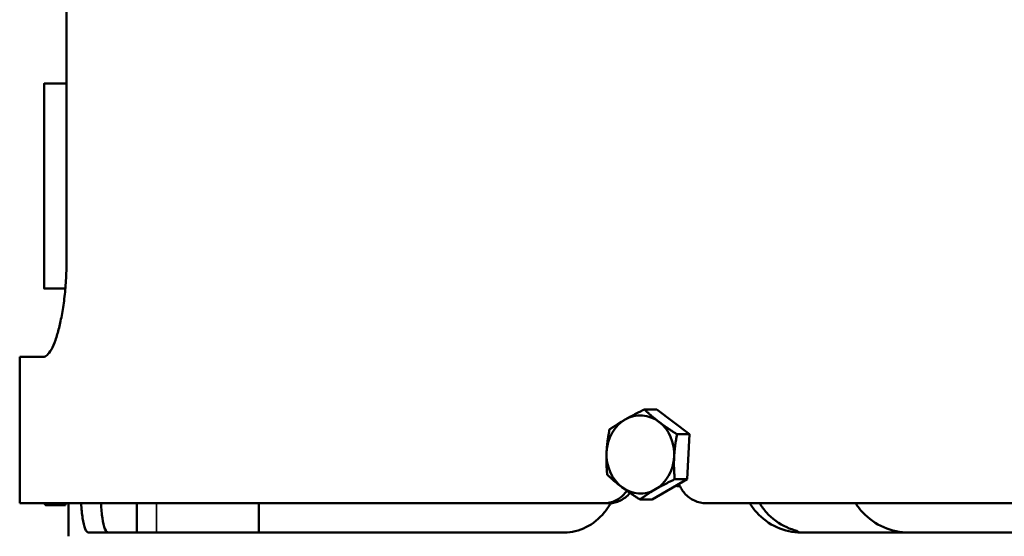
# Model space of a CAD drawing. Header units: millimetres. Extents: x -1169 to 6987, y -1641 to 2057.
# Tile 11 of 36: x 2984 to 3186, y 626 to 732. Entities that reach past the tile are written whole.
import ezdxf

# ---------------------------------------------------------------- set-up
doc = ezdxf.new("R2010")
doc.units = ezdxf.units.MM
doc.layers.add('Видимые тонкие (ГОСТ)', color=7, linetype='Continuous', lineweight=35)
doc.layers.add('Видимый контур (ГОСТ)', color=7, linetype='Continuous', lineweight=50)

msp = doc.modelspace()

# ---------------------------------------------------------------- linework, layer by layer
at = {"layer": 'Видимые тонкие (ГОСТ)'}
for p, q in [((2989.47, 719), (2989.47, 677)), ((3012.47, 633), (3012.47, 627))]:
    msp.add_line(p, q, dxfattribs=at)
at = {"layer": 'Видимый контур (ГОСТ)'}
for p, q in [((2994.07, 791), (2994.07, 683)), ((2989.47, 719), (2989.47, 677)), ((2994.07, 719), (2989.47, 719)), ((2993.82, 677), (2989.47, 677)), ((2984.47, 633), (2984.47, 663)), ((2984.47, 663), (2989.32, 663)), ((3114.94, 652.22), (3112.4, 652.22)), ((3114.94, 652.22), (3121.62, 647.14)), ((3121.62, 647.14), (3119.08, 647.14)), ((3121.62, 647.14), (3121.15, 637.92)), ((3121.15, 637.92), (3114, 633.78)), ((3121.15, 637.92), (3118.61, 637.92)), ((3114, 633.78), (3111.46, 633.78)), ((3104.22, 633), (2984.47, 633)), ((2993.87, 632.63), (2989.75, 632.63)), ((2993.87, 633), (2993.87, 632.63)), ((2994.47, 626.22), (2994.47, 633)), ((3008.47, 627), (3008.47, 633)), ((3033.47, 633), (3033.47, 627)), ((3104.22, 633), (3105.22, 633)), ((3105.5, 633), (3105.22, 633)), ((3498.16, 633), (3125, 633)), ((2998.55, 627), (3096.07, 627)), ((3144.44, 627), (3244.42, 627))]:
    msp.add_line(p, q, dxfattribs=at)
for centre, start, end in [((2989.47, 719), 90, 171.3085), ((2989.47, 677), 188.6915, 270)]:
    msp.add_arc(centre, 0.00002, start, end, dxfattribs=at)
for centre, major_axis, ratio, start_param, end_param in [((3111.57, 643), (0, 8), 0.866025, 5.701045, 6.748243), ((3111.57, 643), (0, -8), 0.866025, 3.60665, 4.653848), ((3111.57, 643), (0, 8), 0.866025, 4.653848, 5.701045), ((3111.57, 643), (0, -8), 0.866025, 4.653848, 5.701045), ((3111.57, 643), (0, 8), 0.866025, 3.60665, 4.653848), ((3111.57, 643), (0, -8), 0.866025, 5.701045, 6.748243), ((3144.44, 641), (0, -14), 0.270149, 6.060086, 6.283185)]:
    msp.add_ellipse(centre, major_axis=major_axis, ratio=ratio, start_param=start_param, end_param=end_param, dxfattribs=at)
for points, knots in [([(2994.07, 683), (2994.07, 681.74), (2994.04, 680.45), (2993.9, 677.87), (2993.79, 676.59), (2993.52, 674.14), (2993.35, 672.97), (2992.96, 670.8), (2992.75, 669.81), (2992.3, 668.03), (2992.05, 667.19), (2991.52, 665.7), (2991.24, 665.06), (2990.67, 664.02), (2990.39, 663.63), (2989.84, 663.12), (2989.57, 663), (2989.32, 663)], [6.087512, 6.087512, 6.087512, 6.087512, 6.46426, 6.46426, 6.841009, 6.841009, 7.217757, 7.217757, 7.594505, 7.594505, 7.981245, 7.981245, 8.367984, 8.367984, 8.754724, 8.754724, 9.141464, 9.141464, 9.141464, 9.141464]), ([(3104.22, 633), (3104.96, 633), (3105.75, 633.18), (3107.21, 633.89), (3107.88, 634.43), (3108.55, 635.21), (3108.68, 635.38), (3108.8, 635.55)], [-1.0550598, -1.0550598, -1.0550598, -1.0550598, -0.7911969, -0.7911969, -0.5273339, -0.5273339, -0.4604789, -0.4604789, -0.4604789, -0.4604789]), ([(3119.45, 636.93), (3119.75, 636.22), (3120.16, 635.58), (3121.17, 634.43), (3121.86, 633.89), (3123.39, 633.18), (3124.22, 633), (3125, 633)], [-1.8067531, -1.8067531, -1.8067531, -1.8067531, -1.5833474, -1.5833474, -1.3194844, -1.3194844, -1.0556215, -1.0556215, -1.0556215, -1.0556215]), ([(3109.45, 635.1), (3109.44, 635.08), (3109.43, 635.07), (3108.88, 634.43), (3108.21, 633.89), (3106.75, 633.18), (3105.96, 633), (3105.22, 633)], [0.5206923, 0.5206923, 0.5206923, 0.5206923, 0.5273335, 0.5273335, 0.7911993, 0.7911993, 1.055065, 1.055065, 1.055065, 1.055065]), ([(2998.55, 627), (2998.33, 627), (2998.09, 627.25), (2997.68, 628.27), (2997.5, 629.05), (2997.23, 630.79), (2997.13, 631.84), (2997.05, 633)], [-1.517034, -1.517034, -1.517034, -1.517034, -1.134815, -1.134815, -0.752597, -0.752597, -0.394731, -0.394731, -0.394731, -0.394731]), ([(3001.1, 633), (3001.17, 631.84), (3001.28, 630.79), (3001.55, 629.05), (3001.73, 628.27), (3002.15, 627.25), (3002.39, 627), (3002.62, 627)], [0.394742, 0.394742, 0.394742, 0.394742, 0.752571, 0.752571, 1.134975, 1.134975, 1.517379, 1.517379, 1.517379, 1.517379]), ([(3105.51, 633.01), (3105.11, 632.32), (3104.66, 631.68), (3103.15, 629.86), (3101.85, 628.78), (3099.02, 627.35), (3097.49, 627), (3096.07, 627)], [5.045305, 5.045305, 5.045305, 5.045305, 5.287553, 5.287553, 5.817232, 5.817232, 6.34691, 6.34691, 6.34691, 6.34691]), ([(3144.44, 627), (3142.82, 627), (3141.1, 627.35), (3137.96, 628.78), (3136.53, 629.86), (3134.89, 631.67), (3134.41, 632.31), (3133.98, 633)], [-2.113714, -2.113714, -2.113714, -2.113714, -1.584035, -1.584035, -1.054357, -1.054357, -0.813103, -0.813103, -0.813103, -0.813103]), ([(3135.99, 633), (3136.42, 632.31), (3136.9, 631.67), (3138.53, 629.86), (3139.96, 628.78), (3142.21, 627.76), (3142.9, 627.52), (3143.6, 627.35)], [0.8131101, 0.8131101, 0.8131101, 0.8131101, 1.054345, 1.054345, 1.5840999, 1.5840999, 1.8090265, 1.8090265, 1.8090265, 1.8090265]), ([(3166.49, 627), (3164.82, 627), (3163.04, 627.35), (3159.77, 628.78), (3158.29, 629.86), (3156.59, 631.67), (3156.09, 632.31), (3155.64, 633)], [2.119817, 2.119817, 2.119817, 2.119817, 2.649572, 2.649572, 3.179327, 3.179327, 3.420562, 3.420562, 3.420562, 3.420562])]:
    msp.add_open_spline(points, degree=3, knots=knots, dxfattribs=at)
for points, weights in [([(3108.46, 650.15), (3110.12, 651.11), (3112.4, 652.22)], [1, 1.0379548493, 1]), ([(3112.4, 652.22), (3113.83, 650.86), (3115.38, 649.68)], [1, 1.0379548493, 1]), ([(3105.25, 648.08), (3106.8, 649.19), (3108.46, 650.15)], [1, 1.0379548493, 1]), ([(3115.38, 649.68), (3116.93, 648.5), (3119.08, 647.14)], [1, 1.0379548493, 1]), ([(3104.65, 643.47), (3104.76, 645.61), (3105.25, 648.08)], [1, 1.0379548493, 1]), ([(3119.08, 647.14), (3118.6, 644.67), (3118.49, 642.53)], [1, 1.0379548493, 1]), ([(3104.78, 638.86), (3104.55, 641.33), (3104.65, 643.47)], [1, 1.0379548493, 1]), ([(3118.49, 642.53), (3118.38, 640.39), (3118.61, 637.92)], [1, 1.0379548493, 1]), ([(3107.76, 636.32), (3106.21, 637.5), (3104.78, 638.86)], [1, 1.0379548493, 1]), ([(3118.61, 637.92), (3116.34, 636.81), (3114.68, 635.85)], [1, 1.0379548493, 1]), ([(3111.46, 633.78), (3109.31, 635.14), (3107.76, 636.32)], [1, 1.0379548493, 1]), ([(3114.68, 635.85), (3113.02, 634.89), (3111.46, 633.78)], [1, 1.0379548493, 1]), ([(2989.75, 632.63), (2989.58, 632.82), (2989.46, 633)], [1, 1.01077332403, 1.0154307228]), ([(2989.6, 633), (2989.67, 632.82), (2989.75, 632.63)], [1.0091486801, 1.00532003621, 1])]:
    msp.add_rational_spline(points, weights, degree=2, dxfattribs=at)
for points in [[(3119.47, 636.5), (3119.25, 636.5), (3119.02, 636.52), (3118.78, 636.55)], [(3119.65, 636.5), (3119.59, 636.5), (3119.53, 636.5), (3119.47, 636.5)]]:
    msp.add_open_spline(points, degree=3, dxfattribs=at)

doc.saveas('drawing.dxf')
